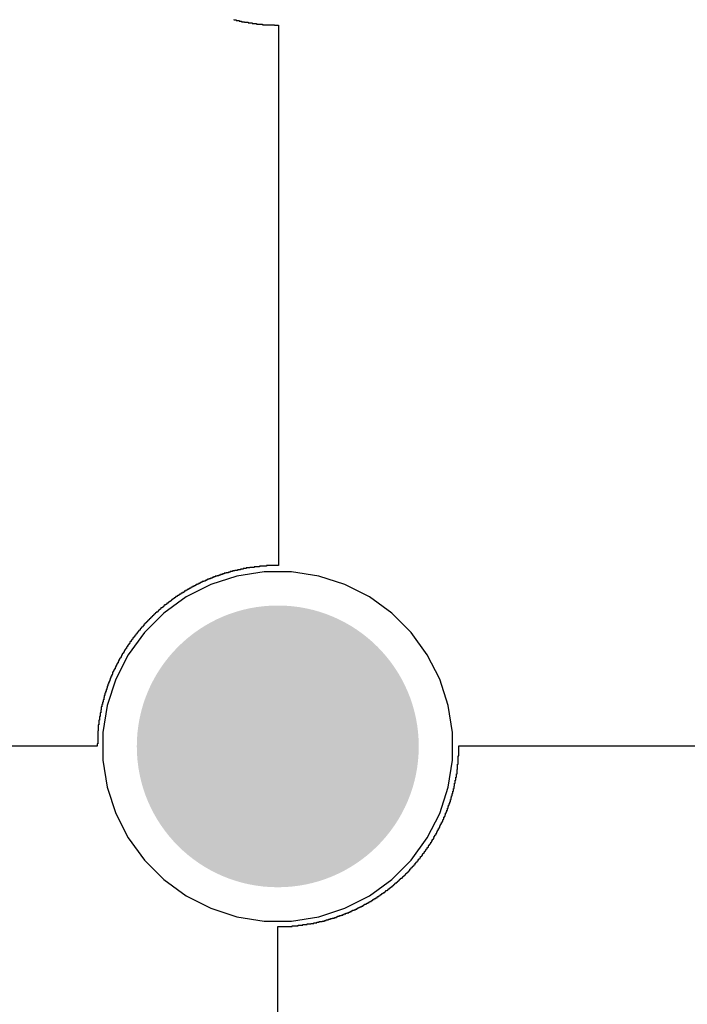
# Model space of a CAD drawing. Header units: inches. Extents: x 0 to 140, y 0 to 140.
# Tile 3 of 42: x 33 to 45, y 17 to 35. Entities that reach past the tile are written whole.
import ezdxf

# ---------------------------------------------------------------- set-up
doc = ezdxf.new("R2010")
doc.units = ezdxf.units.IN
for name, color, linetype in [('BOTTOM', 5, 'Continuous'), ('Bottom Solder', 6, 'Continuous'), ('Pad Holes', 156, 'Continuous'), ('TOP', 1, 'Continuous'), ('Top Solder', 216, 'Continuous')]:
    doc.layers.add(name, color=color, linetype=linetype)

msp = doc.modelspace()

# ---------------------------------------------------------------- hatches: boundary and pattern name
at = {"layer": 'BOTTOM'}
h = msp.add_hatch(color=5, dxfattribs=at)
edge = h.paths.add_edge_path()
edge.add_arc((38, 22), 1.5, 0, 360)
at = {"layer": 'Bottom Solder'}
h = msp.add_hatch(color=6, dxfattribs=at)
edge = h.paths.add_edge_path()
edge.add_arc((38, 22), 2.5, 0, 360)
at = {"layer": 'Pad Holes'}
h = msp.add_hatch(color=7, dxfattribs=at)
edge = h.paths.add_edge_path()
edge.add_arc((38, 22), 1.75, 0, 360)
at = {"layer": 'TOP'}
h = msp.add_hatch(color=1, dxfattribs=at)
edge = h.paths.add_edge_path()
edge.add_arc((38, 22), 1.5, 0, 360)
at = {"layer": 'Top Solder'}
h = msp.add_hatch(color=216, dxfattribs=at)
edge = h.paths.add_edge_path()
edge.add_arc((38, 22), 2.5, 0, 360)

# ---------------------------------------------------------------- linework, layer by layer
at = {"layer": 'BOTTOM'}
for p, q in [((37.274, 25.023), (36.81, 24.873)), ((37.756, 25.1), (37.274, 25.023)), ((38.244, 25.1), (37.756, 25.1)), ((38.726, 25.023), (38.244, 25.1)), ((39.19, 24.873), (38.726, 25.023)), ((36.81, 24.873), (36.375, 24.651)), ((39.625, 24.651), (39.19, 24.873)), ((36.375, 24.651), (35.98, 24.364)), ((40.02, 24.364), (39.625, 24.651)), ((35.98, 24.364), (35.635, 24.019)), ((40.365, 24.019), (40.02, 24.364)), ((35.635, 24.019), (35.349, 23.624)), ((40.651, 23.624), (40.365, 24.019)), ((35.349, 23.624), (35.127, 23.19)), ((40.873, 23.19), (40.651, 23.624)), ((35.127, 23.19), (34.976, 22.726)), ((41.024, 22.726), (40.873, 23.19)), ((34.976, 22.726), (34.9, 22.244)), ((41.1, 22.244), (41.024, 22.726)), ((34.9, 22.244), (34.9, 21.756)), ((41.1, 21.756), (41.1, 22.244)), ((34.9, 21.756), (34.976, 21.274)), ((41.024, 21.274), (41.1, 21.756)), ((34.976, 21.274), (35.127, 20.81)), ((40.873, 20.81), (41.024, 21.274)), ((35.127, 20.81), (35.349, 20.375)), ((40.651, 20.375), (40.873, 20.81)), ((35.349, 20.375), (35.635, 19.98)), ((40.365, 19.98), (40.651, 20.375)), ((35.635, 19.98), (35.98, 19.635)), ((40.02, 19.635), (40.365, 19.98)), ((35.98, 19.635), (36.375, 19.348)), ((39.625, 19.348), (40.02, 19.635)), ((36.375, 19.348), (36.81, 19.127)), ((39.19, 19.127), (39.625, 19.348)), ((36.81, 19.127), (37.274, 18.976)), ((38.726, 18.976), (39.19, 19.127)), ((37.274, 18.976), (37.756, 18.9)), ((37.756, 18.9), (38.244, 18.9)), ((38.244, 18.9), (38.726, 18.976))]:
    msp.add_line(p, q, dxfattribs=at)
at = {"layer": 'Bottom Solder'}
for p, q in [((37.22, 34.902), (37.22, 34.892)), ((37.22, 34.892), (37.262, 34.892)), ((37.262, 34.892), (37.262, 34.881)), ((37.262, 34.881), (37.315, 34.881)), ((37.315, 34.881), (37.315, 34.87)), ((37.315, 34.87), (37.357, 34.87)), ((37.357, 34.87), (37.357, 34.86)), ((37.357, 34.86), (37.41, 34.86)), ((37.41, 34.86), (37.41, 34.849)), ((37.41, 34.849), (37.474, 34.849)), ((37.474, 34.849), (37.474, 34.839)), ((37.474, 34.839), (37.548, 34.839)), ((37.548, 34.839), (37.548, 34.828)), ((37.548, 34.828), (37.622, 34.828)), ((37.622, 34.828), (37.622, 34.817)), ((37.622, 34.817), (37.728, 34.817)), ((37.728, 34.817), (37.728, 34.807)), ((37.728, 34.807), (37.939, 34.807)), ((37.939, 34.807), (37.939, 34.796)), ((37.939, 34.796), (38.013, 34.796)), ((38.013, 34.796), (38.013, 32.024)), ((38.013, 32.024), (38.013, 32.013)), ((38.013, 32.013), (38.013, 25.208)), ((37.505, 25.166), (37.442, 25.166)), ((37.442, 25.166), (37.442, 25.155)), ((37.58, 25.177), (37.505, 25.177)), ((37.505, 25.177), (37.505, 25.166)), ((37.675, 25.187), (37.58, 25.187)), ((37.58, 25.187), (37.58, 25.177)), ((37.802, 25.198), (37.675, 25.198)), ((37.675, 25.198), (37.675, 25.187)), ((38.013, 25.208), (37.802, 25.208)), ((37.802, 25.208), (37.802, 25.198)), ((36.86, 24.997), (36.839, 24.997)), ((36.839, 24.997), (36.839, 24.986)), ((36.892, 25.007), (36.86, 25.007)), ((36.86, 25.007), (36.86, 24.997)), ((36.923, 25.018), (36.892, 25.018)), ((36.892, 25.018), (36.892, 25.007)), ((36.955, 25.028), (36.923, 25.028)), ((36.923, 25.028), (36.923, 25.018)), ((36.987, 25.039), (36.955, 25.039)), ((36.955, 25.039), (36.955, 25.028)), ((37.019, 25.05), (36.987, 25.05)), ((36.987, 25.05), (36.987, 25.039)), ((37.05, 25.06), (37.019, 25.06)), ((37.019, 25.06), (37.019, 25.05)), ((37.082, 25.071), (37.05, 25.071)), ((37.05, 25.071), (37.05, 25.06)), ((37.125, 25.081), (37.082, 25.081)), ((37.082, 25.081), (37.082, 25.071)), ((37.156, 25.092), (37.125, 25.092)), ((37.125, 25.092), (37.125, 25.081)), ((37.199, 25.102), (37.156, 25.102)), ((37.156, 25.102), (37.156, 25.092)), ((37.241, 25.113), (37.199, 25.113)), ((37.199, 25.113), (37.199, 25.102)), ((37.283, 25.124), (37.241, 25.124)), ((37.241, 25.124), (37.241, 25.113)), ((37.336, 25.134), (37.283, 25.134)), ((37.283, 25.134), (37.283, 25.124)), ((37.389, 25.145), (37.336, 25.145)), ((37.336, 25.145), (37.336, 25.134)), ((37.442, 25.155), (37.389, 25.155)), ((37.389, 25.155), (37.389, 25.145)), ((36.468, 24.817), (36.458, 24.817)), ((36.458, 24.817), (36.458, 24.806)), ((36.49, 24.827), (36.468, 24.827)), ((36.468, 24.827), (36.468, 24.817)), ((36.511, 24.838), (36.49, 24.838)), ((36.49, 24.838), (36.49, 24.827)), ((36.532, 24.848), (36.511, 24.848)), ((36.511, 24.848), (36.511, 24.838)), ((36.553, 24.859), (36.532, 24.859)), ((36.532, 24.859), (36.532, 24.848)), ((36.574, 24.87), (36.553, 24.87)), ((36.553, 24.87), (36.553, 24.859)), ((36.595, 24.88), (36.574, 24.88)), ((36.574, 24.88), (36.574, 24.87)), ((36.617, 24.891), (36.595, 24.891)), ((36.595, 24.891), (36.595, 24.88)), ((36.638, 24.901), (36.617, 24.901)), ((36.617, 24.901), (36.617, 24.891)), ((36.659, 24.912), (36.638, 24.912)), ((36.638, 24.912), (36.638, 24.901)), ((36.691, 24.923), (36.659, 24.923)), ((36.659, 24.923), (36.659, 24.912)), ((36.712, 24.933), (36.691, 24.933)), ((36.691, 24.933), (36.691, 24.923)), ((36.733, 24.944), (36.712, 24.944)), ((36.712, 24.944), (36.712, 24.933)), ((36.754, 24.954), (36.733, 24.954)), ((36.733, 24.954), (36.733, 24.944)), ((36.786, 24.965), (36.754, 24.965)), ((36.754, 24.965), (36.754, 24.954)), ((36.807, 24.975), (36.786, 24.975)), ((36.786, 24.975), (36.786, 24.965)), ((36.839, 24.986), (36.807, 24.986)), ((36.807, 24.986), (36.807, 24.975)), ((36.183, 24.637), (36.161, 24.637)), ((36.161, 24.637), (36.161, 24.626)), ((36.193, 24.647), (36.183, 24.647)), ((36.183, 24.647), (36.183, 24.637)), ((36.214, 24.658), (36.193, 24.658)), ((36.193, 24.658), (36.193, 24.647)), ((36.225, 24.669), (36.214, 24.669)), ((36.214, 24.669), (36.214, 24.658)), ((36.246, 24.679), (36.225, 24.679)), ((36.225, 24.679), (36.225, 24.669)), ((36.257, 24.69), (36.246, 24.69)), ((36.246, 24.69), (36.246, 24.679)), ((36.278, 24.7), (36.257, 24.7)), ((36.257, 24.7), (36.257, 24.69)), ((36.288, 24.711), (36.278, 24.711)), ((36.278, 24.711), (36.278, 24.7)), ((36.31, 24.721), (36.288, 24.721)), ((36.288, 24.721), (36.288, 24.711)), ((36.331, 24.732), (36.31, 24.732)), ((36.31, 24.732), (36.31, 24.721)), ((36.341, 24.743), (36.331, 24.743)), ((36.331, 24.743), (36.331, 24.732)), ((36.363, 24.753), (36.341, 24.753)), ((36.341, 24.753), (36.341, 24.743)), ((36.384, 24.764), (36.363, 24.764)), ((36.363, 24.764), (36.363, 24.753)), ((36.394, 24.774), (36.384, 24.774)), ((36.384, 24.774), (36.384, 24.764)), ((36.415, 24.785), (36.394, 24.785)), ((36.394, 24.785), (36.394, 24.774)), ((36.437, 24.796), (36.415, 24.796)), ((36.415, 24.796), (36.415, 24.785)), ((36.458, 24.806), (36.437, 24.806)), ((36.437, 24.806), (36.437, 24.796)), ((35.96, 24.467), (35.95, 24.467)), ((35.95, 24.467), (35.95, 24.457)), ((35.971, 24.478), (35.96, 24.478)), ((35.96, 24.478), (35.96, 24.467)), ((35.982, 24.489), (35.971, 24.489)), ((35.971, 24.489), (35.971, 24.478)), ((35.992, 24.499), (35.982, 24.499)), ((35.982, 24.499), (35.982, 24.489)), ((36.013, 24.51), (35.992, 24.51)), ((35.992, 24.51), (35.992, 24.499)), ((36.024, 24.52), (36.013, 24.52)), ((36.013, 24.52), (36.013, 24.51)), ((36.034, 24.531), (36.024, 24.531)), ((36.024, 24.531), (36.024, 24.52)), ((36.056, 24.542), (36.034, 24.542)), ((36.034, 24.542), (36.034, 24.531)), ((36.066, 24.552), (36.056, 24.552)), ((36.056, 24.552), (36.056, 24.542)), ((36.077, 24.563), (36.066, 24.563)), ((36.066, 24.563), (36.066, 24.552)), ((36.098, 24.573), (36.077, 24.573)), ((36.077, 24.573), (36.077, 24.563)), ((36.109, 24.584), (36.098, 24.584)), ((36.098, 24.584), (36.098, 24.573)), ((36.119, 24.594), (36.109, 24.594)), ((36.109, 24.594), (36.109, 24.584)), ((36.14, 24.605), (36.119, 24.605)), ((36.119, 24.605), (36.119, 24.594)), ((36.151, 24.616), (36.14, 24.616)), ((36.14, 24.616), (36.14, 24.605)), ((36.161, 24.626), (36.151, 24.626)), ((36.151, 24.626), (36.151, 24.616)), ((35.759, 24.288), (35.749, 24.288)), ((35.749, 24.288), (35.749, 24.277)), ((35.77, 24.298), (35.759, 24.298)), ((35.759, 24.298), (35.759, 24.288)), ((35.78, 24.309), (35.77, 24.309)), ((35.77, 24.309), (35.77, 24.298)), ((35.791, 24.319), (35.78, 24.319)), ((35.78, 24.319), (35.78, 24.309)), ((35.802, 24.33), (35.791, 24.33)), ((35.791, 24.33), (35.791, 24.319)), ((35.812, 24.34), (35.802, 24.34)), ((35.802, 24.34), (35.802, 24.33)), ((35.823, 24.351), (35.812, 24.351)), ((35.812, 24.351), (35.812, 24.34)), ((35.833, 24.362), (35.823, 24.362)), ((35.823, 24.362), (35.823, 24.351)), ((35.844, 24.372), (35.833, 24.372)), ((35.833, 24.372), (35.833, 24.362)), ((35.865, 24.383), (35.844, 24.383)), ((35.844, 24.383), (35.844, 24.372)), ((35.876, 24.393), (35.865, 24.393)), ((35.865, 24.393), (35.865, 24.383)), ((35.886, 24.404), (35.876, 24.404)), ((35.876, 24.404), (35.876, 24.393)), ((35.897, 24.415), (35.886, 24.415)), ((35.886, 24.415), (35.886, 24.404)), ((35.907, 24.425), (35.897, 24.425)), ((35.897, 24.425), (35.897, 24.415)), ((35.918, 24.436), (35.907, 24.436)), ((35.907, 24.436), (35.907, 24.425)), ((35.929, 24.446), (35.918, 24.446)), ((35.918, 24.446), (35.918, 24.436)), ((35.95, 24.457), (35.929, 24.457)), ((35.929, 24.457), (35.929, 24.446)), ((35.601, 24.118), (35.59, 24.118)), ((35.59, 24.118), (35.59, 24.108)), ((35.611, 24.129), (35.601, 24.129)), ((35.601, 24.129), (35.601, 24.118)), ((35.622, 24.139), (35.611, 24.139)), ((35.611, 24.139), (35.611, 24.129)), ((35.632, 24.161), (35.622, 24.161)), ((35.622, 24.161), (35.622, 24.139)), ((35.643, 24.171), (35.632, 24.171)), ((35.632, 24.171), (35.632, 24.161)), ((35.653, 24.182), (35.643, 24.182)), ((35.643, 24.182), (35.643, 24.171)), ((35.664, 24.192), (35.653, 24.192)), ((35.653, 24.192), (35.653, 24.182)), ((35.675, 24.203), (35.664, 24.203)), ((35.664, 24.203), (35.664, 24.192)), ((35.685, 24.213), (35.675, 24.213)), ((35.675, 24.213), (35.675, 24.203)), ((35.696, 24.224), (35.685, 24.224)), ((35.685, 24.224), (35.685, 24.213)), ((35.706, 24.235), (35.696, 24.235)), ((35.696, 24.235), (35.696, 24.224)), ((35.717, 24.245), (35.706, 24.245)), ((35.706, 24.245), (35.706, 24.235)), ((35.728, 24.256), (35.717, 24.256)), ((35.717, 24.256), (35.717, 24.245)), ((35.738, 24.266), (35.728, 24.266)), ((35.728, 24.266), (35.728, 24.256)), ((35.749, 24.277), (35.738, 24.277)), ((35.738, 24.277), (35.738, 24.266)), ((35.452, 23.938), (35.442, 23.938)), ((35.442, 23.938), (35.442, 23.928)), ((35.463, 23.949), (35.452, 23.949)), ((35.452, 23.949), (35.452, 23.938)), ((35.474, 23.97), (35.463, 23.97)), ((35.463, 23.97), (35.463, 23.949)), ((35.484, 23.981), (35.474, 23.981)), ((35.474, 23.981), (35.474, 23.97)), ((35.495, 23.991), (35.484, 23.991)), ((35.484, 23.991), (35.484, 23.981)), ((35.505, 24.002), (35.495, 24.002)), ((35.495, 24.002), (35.495, 23.991)), ((35.516, 24.023), (35.505, 24.023)), ((35.505, 24.023), (35.505, 24.002)), ((35.526, 24.034), (35.516, 24.034)), ((35.516, 24.034), (35.516, 24.023)), ((35.537, 24.044), (35.526, 24.044)), ((35.526, 24.044), (35.526, 24.034)), ((35.548, 24.055), (35.537, 24.055)), ((35.537, 24.055), (35.537, 24.044)), ((35.558, 24.065), (35.548, 24.065)), ((35.548, 24.065), (35.548, 24.055)), ((35.569, 24.086), (35.558, 24.086)), ((35.558, 24.086), (35.558, 24.065)), ((35.579, 24.097), (35.569, 24.097)), ((35.569, 24.097), (35.569, 24.086)), ((35.59, 24.108), (35.579, 24.108)), ((35.579, 24.108), (35.579, 24.097)), ((35.336, 23.769), (35.325, 23.769)), ((35.325, 23.769), (35.325, 23.758)), ((35.347, 23.79), (35.336, 23.79)), ((35.336, 23.79), (35.336, 23.769)), ((35.357, 23.801), (35.347, 23.801)), ((35.347, 23.801), (35.347, 23.79)), ((35.368, 23.822), (35.357, 23.822)), ((35.357, 23.822), (35.357, 23.801)), ((35.378, 23.832), (35.368, 23.832)), ((35.368, 23.832), (35.368, 23.822)), ((35.389, 23.854), (35.378, 23.854)), ((35.378, 23.854), (35.378, 23.832)), ((35.4, 23.864), (35.389, 23.864)), ((35.389, 23.864), (35.389, 23.854)), ((35.41, 23.885), (35.4, 23.885)), ((35.4, 23.885), (35.4, 23.864)), ((35.421, 23.896), (35.41, 23.896)), ((35.41, 23.896), (35.41, 23.885)), ((35.431, 23.907), (35.421, 23.907)), ((35.421, 23.907), (35.421, 23.896)), ((35.442, 23.928), (35.431, 23.928)), ((35.431, 23.928), (35.431, 23.907)), ((35.23, 23.6), (35.22, 23.6)), ((35.22, 23.6), (35.22, 23.579)), ((35.241, 23.621), (35.23, 23.621)), ((35.23, 23.621), (35.23, 23.6)), ((35.251, 23.642), (35.241, 23.642)), ((35.241, 23.642), (35.241, 23.621)), ((35.262, 23.653), (35.251, 23.653)), ((35.251, 23.653), (35.251, 23.642)), ((35.273, 23.674), (35.262, 23.674)), ((35.262, 23.674), (35.262, 23.653)), ((35.283, 23.695), (35.273, 23.695)), ((35.273, 23.695), (35.273, 23.674)), ((35.294, 23.705), (35.283, 23.705)), ((35.283, 23.705), (35.283, 23.695)), ((35.304, 23.727), (35.294, 23.727)), ((35.294, 23.727), (35.294, 23.705)), ((35.315, 23.737), (35.304, 23.737)), ((35.304, 23.737), (35.304, 23.727)), ((35.325, 23.758), (35.315, 23.758)), ((35.315, 23.758), (35.315, 23.737)), ((35.135, 23.42), (35.124, 23.42)), ((35.124, 23.42), (35.124, 23.399)), ((35.146, 23.441), (35.135, 23.441)), ((35.135, 23.441), (35.135, 23.42)), ((35.156, 23.462), (35.146, 23.462)), ((35.146, 23.462), (35.146, 23.441)), ((35.167, 23.483), (35.156, 23.483)), ((35.156, 23.483), (35.156, 23.462)), ((35.177, 23.504), (35.167, 23.504)), ((35.167, 23.504), (35.167, 23.483)), ((35.188, 23.526), (35.177, 23.526)), ((35.177, 23.526), (35.177, 23.504)), ((35.198, 23.547), (35.188, 23.547)), ((35.188, 23.547), (35.188, 23.526)), ((35.209, 23.568), (35.198, 23.568)), ((35.198, 23.568), (35.198, 23.547)), ((35.22, 23.579), (35.209, 23.579)), ((35.209, 23.579), (35.209, 23.568)), ((35.05, 23.24), (35.04, 23.24)), ((35.04, 23.24), (35.04, 23.208)), ((35.061, 23.261), (35.05, 23.261)), ((35.05, 23.261), (35.05, 23.24)), ((35.071, 23.282), (35.061, 23.282)), ((35.061, 23.282), (35.061, 23.261)), ((35.082, 23.314), (35.071, 23.314)), ((35.071, 23.314), (35.071, 23.282)), ((35.093, 23.335), (35.082, 23.335)), ((35.082, 23.335), (35.082, 23.314)), ((35.103, 23.356), (35.093, 23.356)), ((35.093, 23.356), (35.093, 23.335)), ((35.114, 23.377), (35.103, 23.377)), ((35.103, 23.377), (35.103, 23.356)), ((35.124, 23.399), (35.114, 23.399)), ((35.114, 23.399), (35.114, 23.377)), ((34.987, 23.071), (34.976, 23.071)), ((34.976, 23.071), (34.976, 23.039)), ((34.997, 23.102), (34.987, 23.102)), ((34.987, 23.102), (34.987, 23.071)), ((35.008, 23.134), (34.997, 23.134)), ((34.997, 23.134), (34.997, 23.102)), ((35.019, 23.155), (35.008, 23.155)), ((35.008, 23.155), (35.008, 23.134)), ((35.029, 23.187), (35.019, 23.187)), ((35.019, 23.187), (35.019, 23.155)), ((35.04, 23.208), (35.029, 23.208)), ((35.029, 23.208), (35.029, 23.187)), ((34.934, 22.901), (34.923, 22.901)), ((34.923, 22.901), (34.923, 22.869)), ((34.944, 22.944), (34.934, 22.944)), ((34.934, 22.944), (34.934, 22.901)), ((34.955, 22.975), (34.944, 22.975)), ((34.944, 22.975), (34.944, 22.944)), ((34.966, 23.007), (34.955, 23.007)), ((34.955, 23.007), (34.955, 22.975)), ((34.976, 23.039), (34.966, 23.039)), ((34.966, 23.039), (34.966, 23.007)), ((34.892, 22.742), (34.881, 22.742)), ((34.881, 22.742), (34.881, 22.7)), ((34.902, 22.785), (34.892, 22.785)), ((34.892, 22.785), (34.892, 22.742)), ((34.913, 22.827), (34.902, 22.827)), ((34.902, 22.827), (34.902, 22.785)), ((34.923, 22.869), (34.913, 22.869)), ((34.913, 22.869), (34.913, 22.827)), ((34.86, 22.594), (34.849, 22.594)), ((34.849, 22.594), (34.849, 22.531)), ((34.87, 22.647), (34.86, 22.647)), ((34.86, 22.647), (34.86, 22.594)), ((34.881, 22.7), (34.87, 22.7)), ((34.87, 22.7), (34.87, 22.647)), ((34.828, 22.383), (34.817, 22.383)), ((34.817, 22.383), (34.817, 22.277)), ((34.839, 22.467), (34.828, 22.467)), ((34.828, 22.467), (34.828, 22.383)), ((34.849, 22.531), (34.839, 22.531)), ((34.839, 22.531), (34.839, 22.467)), ((34.817, 22.277), (34.807, 22.277)), ((34.807, 22.277), (34.807, 22.044)), ((34.807, 22.044), (34.796, 22.044)), ((34.796, 22.044), (34.796, 22.002)), ((34.796, 22.002), (25.208, 22.002)), ((41.209, 21.832), (41.209, 22.012)), ((41.209, 22.012), (43.083, 22.012)), ((43.083, 22.012), (43.093, 22.012)), ((43.093, 22.012), (50.797, 22.012)), ((41.188, 21.589), (41.188, 21.684)), ((41.188, 21.684), (41.199, 21.684)), ((41.199, 21.684), (41.199, 21.832)), ((41.199, 21.832), (41.209, 21.832)), ((41.167, 21.451), (41.167, 21.515)), ((41.167, 21.515), (41.178, 21.515)), ((41.178, 21.515), (41.178, 21.589)), ((41.178, 21.589), (41.188, 21.589)), ((41.135, 21.293), (41.135, 21.346)), ((41.135, 21.346), (41.146, 21.346)), ((41.146, 21.346), (41.146, 21.398)), ((41.146, 21.398), (41.157, 21.398)), ((41.157, 21.398), (41.157, 21.451)), ((41.157, 21.451), (41.167, 21.451)), ((41.093, 21.123), (41.093, 21.166)), ((41.093, 21.166), (41.104, 21.166)), ((41.104, 21.166), (41.104, 21.208)), ((41.104, 21.208), (41.114, 21.208)), ((41.114, 21.208), (41.114, 21.25)), ((41.114, 21.25), (41.125, 21.25)), ((41.125, 21.25), (41.125, 21.293)), ((41.125, 21.293), (41.135, 21.293)), ((41.04, 20.954), (41.04, 20.986)), ((41.04, 20.986), (41.051, 20.986)), ((41.051, 20.986), (41.051, 21.017)), ((41.051, 21.017), (41.061, 21.017)), ((41.061, 21.017), (41.061, 21.06)), ((41.061, 21.06), (41.072, 21.06)), ((41.072, 21.06), (41.072, 21.092)), ((41.072, 21.092), (41.082, 21.092)), ((41.082, 21.092), (41.082, 21.123)), ((41.082, 21.123), (41.093, 21.123)), ((40.977, 20.785), (40.977, 20.816)), ((40.977, 20.816), (40.987, 20.816)), ((40.987, 20.816), (40.987, 20.838)), ((40.987, 20.838), (40.998, 20.838)), ((40.998, 20.838), (40.998, 20.869)), ((40.998, 20.869), (41.008, 20.869)), ((41.008, 20.869), (41.008, 20.901)), ((41.008, 20.901), (41.019, 20.901)), ((41.019, 20.901), (41.019, 20.933)), ((41.019, 20.933), (41.03, 20.933)), ((41.03, 20.933), (41.03, 20.954)), ((41.03, 20.954), (41.04, 20.954)), ((40.892, 20.605), (40.892, 20.626)), ((40.892, 20.626), (40.903, 20.626)), ((40.903, 20.626), (40.903, 20.647)), ((40.903, 20.647), (40.913, 20.647)), ((40.913, 20.647), (40.913, 20.668)), ((40.913, 20.668), (40.924, 20.668)), ((40.924, 20.668), (40.924, 20.689)), ((40.924, 20.689), (40.934, 20.689)), ((40.934, 20.689), (40.934, 20.711)), ((40.934, 20.711), (40.945, 20.711)), ((40.945, 20.711), (40.945, 20.742)), ((40.945, 20.742), (40.955, 20.742)), ((40.955, 20.742), (40.955, 20.763)), ((40.955, 20.763), (40.966, 20.763)), ((40.966, 20.763), (40.966, 20.785)), ((40.966, 20.785), (40.977, 20.785)), ((40.807, 20.435), (40.807, 20.457)), ((40.807, 20.457), (40.818, 20.457)), ((40.818, 20.457), (40.818, 20.478)), ((40.818, 20.478), (40.828, 20.478)), ((40.828, 20.478), (40.828, 20.499)), ((40.828, 20.499), (40.839, 20.499)), ((40.839, 20.499), (40.839, 20.52)), ((40.839, 20.52), (40.85, 20.52)), ((40.85, 20.52), (40.85, 20.541)), ((40.85, 20.541), (40.86, 20.541)), ((40.86, 20.541), (40.86, 20.562)), ((40.86, 20.562), (40.871, 20.562)), ((40.871, 20.562), (40.871, 20.584)), ((40.871, 20.584), (40.881, 20.584)), ((40.881, 20.584), (40.881, 20.605)), ((40.881, 20.605), (40.892, 20.605)), ((40.701, 20.266), (40.701, 20.277)), ((40.701, 20.277), (40.712, 20.277)), ((40.712, 20.277), (40.712, 20.298)), ((40.712, 20.298), (40.723, 20.298)), ((40.723, 20.298), (40.723, 20.308)), ((40.723, 20.308), (40.733, 20.308)), ((40.733, 20.308), (40.733, 20.33)), ((40.733, 20.33), (40.744, 20.33)), ((40.744, 20.33), (40.744, 20.351)), ((40.744, 20.351), (40.754, 20.351)), ((40.754, 20.351), (40.754, 20.361)), ((40.754, 20.361), (40.765, 20.361)), ((40.765, 20.361), (40.765, 20.382)), ((40.765, 20.382), (40.776, 20.382)), ((40.776, 20.382), (40.776, 20.404)), ((40.776, 20.404), (40.786, 20.404)), ((40.786, 20.404), (40.786, 20.425)), ((40.786, 20.425), (40.797, 20.425)), ((40.797, 20.425), (40.797, 20.435)), ((40.797, 20.435), (40.807, 20.435)), ((40.575, 20.086), (40.575, 20.097)), ((40.575, 20.097), (40.585, 20.097)), ((40.585, 20.097), (40.585, 20.107)), ((40.585, 20.107), (40.596, 20.107)), ((40.596, 20.107), (40.596, 20.129)), ((40.596, 20.129), (40.606, 20.129)), ((40.606, 20.129), (40.606, 20.139)), ((40.606, 20.139), (40.617, 20.139)), ((40.617, 20.139), (40.617, 20.15)), ((40.617, 20.15), (40.627, 20.15)), ((40.627, 20.15), (40.627, 20.171)), ((40.627, 20.171), (40.638, 20.171)), ((40.638, 20.171), (40.638, 20.181)), ((40.638, 20.181), (40.649, 20.181)), ((40.649, 20.181), (40.649, 20.203)), ((40.649, 20.203), (40.659, 20.203)), ((40.659, 20.203), (40.659, 20.213)), ((40.659, 20.213), (40.67, 20.213)), ((40.67, 20.213), (40.67, 20.234)), ((40.67, 20.234), (40.68, 20.234)), ((40.68, 20.234), (40.68, 20.245)), ((40.68, 20.245), (40.691, 20.245)), ((40.691, 20.245), (40.691, 20.266)), ((40.691, 20.266), (40.701, 20.266)), ((40.437, 19.906), (40.437, 19.927)), ((40.437, 19.927), (40.448, 19.927)), ((40.448, 19.927), (40.448, 19.938)), ((40.448, 19.938), (40.458, 19.938)), ((40.458, 19.938), (40.458, 19.949)), ((40.458, 19.949), (40.469, 19.949)), ((40.469, 19.949), (40.469, 19.959)), ((40.469, 19.959), (40.479, 19.959)), ((40.479, 19.959), (40.479, 19.97)), ((40.479, 19.97), (40.49, 19.97)), ((40.49, 19.97), (40.49, 19.991)), ((40.49, 19.991), (40.5, 19.991)), ((40.5, 19.991), (40.5, 20.002)), ((40.5, 20.002), (40.511, 20.002)), ((40.511, 20.002), (40.511, 20.012)), ((40.511, 20.012), (40.522, 20.012)), ((40.522, 20.012), (40.522, 20.023)), ((40.522, 20.023), (40.532, 20.023)), ((40.532, 20.023), (40.532, 20.044)), ((40.532, 20.044), (40.543, 20.044)), ((40.543, 20.044), (40.543, 20.054)), ((40.543, 20.054), (40.553, 20.054)), ((40.553, 20.054), (40.553, 20.065)), ((40.553, 20.065), (40.564, 20.065)), ((40.564, 20.065), (40.564, 20.086)), ((40.564, 20.086), (40.575, 20.086)), ((40.278, 19.737), (40.278, 19.748)), ((40.278, 19.748), (40.289, 19.748)), ((40.289, 19.748), (40.289, 19.758)), ((40.289, 19.758), (40.299, 19.758)), ((40.299, 19.758), (40.299, 19.769)), ((40.299, 19.769), (40.31, 19.769)), ((40.31, 19.769), (40.31, 19.779)), ((40.31, 19.779), (40.321, 19.779)), ((40.321, 19.779), (40.321, 19.79)), ((40.321, 19.79), (40.331, 19.79)), ((40.331, 19.79), (40.331, 19.8)), ((40.331, 19.8), (40.342, 19.8)), ((40.342, 19.8), (40.342, 19.822)), ((40.342, 19.822), (40.352, 19.822)), ((40.352, 19.822), (40.352, 19.832)), ((40.352, 19.832), (40.363, 19.832)), ((40.363, 19.832), (40.363, 19.843)), ((40.363, 19.843), (40.373, 19.843)), ((40.373, 19.843), (40.373, 19.853)), ((40.373, 19.853), (40.384, 19.853)), ((40.384, 19.853), (40.384, 19.864)), ((40.384, 19.864), (40.395, 19.864)), ((40.395, 19.864), (40.395, 19.875)), ((40.395, 19.875), (40.405, 19.875)), ((40.405, 19.875), (40.405, 19.885)), ((40.405, 19.885), (40.416, 19.885)), ((40.416, 19.885), (40.416, 19.896)), ((40.416, 19.896), (40.426, 19.896)), ((40.426, 19.896), (40.426, 19.906)), ((40.426, 19.906), (40.437, 19.906)), ((40.088, 19.568), (40.088, 19.578)), ((40.088, 19.578), (40.109, 19.578)), ((40.109, 19.578), (40.109, 19.589)), ((40.109, 19.589), (40.119, 19.589)), ((40.119, 19.589), (40.119, 19.599)), ((40.119, 19.599), (40.13, 19.599)), ((40.13, 19.599), (40.13, 19.61)), ((40.13, 19.61), (40.141, 19.61)), ((40.141, 19.61), (40.141, 19.621)), ((40.141, 19.621), (40.151, 19.621)), ((40.151, 19.621), (40.151, 19.631)), ((40.151, 19.631), (40.162, 19.631)), ((40.162, 19.631), (40.162, 19.642)), ((40.162, 19.642), (40.172, 19.642)), ((40.172, 19.642), (40.172, 19.652)), ((40.172, 19.652), (40.183, 19.652)), ((40.183, 19.652), (40.183, 19.663)), ((40.183, 19.663), (40.204, 19.663)), ((40.204, 19.663), (40.204, 19.673)), ((40.204, 19.673), (40.215, 19.673)), ((40.215, 19.673), (40.215, 19.684)), ((40.215, 19.684), (40.225, 19.684)), ((40.225, 19.684), (40.225, 19.695)), ((40.225, 19.695), (40.236, 19.695)), ((40.236, 19.695), (40.236, 19.705)), ((40.236, 19.705), (40.246, 19.705)), ((40.246, 19.705), (40.246, 19.716)), ((40.246, 19.716), (40.257, 19.716)), ((40.257, 19.716), (40.257, 19.726)), ((40.257, 19.726), (40.268, 19.726)), ((40.268, 19.726), (40.268, 19.737)), ((40.268, 19.737), (40.278, 19.737)), ((39.865, 19.388), (39.865, 19.398)), ((39.865, 19.398), (39.876, 19.398)), ((39.876, 19.398), (39.876, 19.409)), ((39.876, 19.409), (39.897, 19.409)), ((39.897, 19.409), (39.897, 19.419)), ((39.897, 19.419), (39.908, 19.419)), ((39.908, 19.419), (39.908, 19.43)), ((39.908, 19.43), (39.918, 19.43)), ((39.918, 19.43), (39.918, 19.441)), ((39.918, 19.441), (39.94, 19.441)), ((39.94, 19.441), (39.94, 19.451)), ((39.94, 19.451), (39.95, 19.451)), ((39.95, 19.451), (39.95, 19.462)), ((39.95, 19.462), (39.961, 19.462)), ((39.961, 19.462), (39.961, 19.472)), ((39.961, 19.472), (39.982, 19.472)), ((39.982, 19.472), (39.982, 19.483)), ((39.982, 19.483), (39.992, 19.483)), ((39.992, 19.483), (39.992, 19.494)), ((39.992, 19.494), (40.003, 19.494)), ((40.003, 19.494), (40.003, 19.504)), ((40.003, 19.504), (40.014, 19.504)), ((40.014, 19.504), (40.014, 19.515)), ((40.014, 19.515), (40.035, 19.515)), ((40.035, 19.515), (40.035, 19.525)), ((40.035, 19.525), (40.045, 19.525)), ((40.045, 19.525), (40.045, 19.536)), ((40.045, 19.536), (40.056, 19.536)), ((40.056, 19.536), (40.056, 19.546)), ((40.056, 19.546), (40.067, 19.546)), ((40.067, 19.546), (40.067, 19.557)), ((40.067, 19.557), (40.077, 19.557)), ((40.077, 19.557), (40.077, 19.568)), ((40.077, 19.568), (40.088, 19.568)), ((39.601, 19.218), (39.601, 19.229)), ((39.601, 19.229), (39.622, 19.229)), ((39.622, 19.229), (39.622, 19.24)), ((39.622, 19.24), (39.633, 19.24)), ((39.633, 19.24), (39.633, 19.25)), ((39.633, 19.25), (39.654, 19.25)), ((39.654, 19.25), (39.654, 19.261)), ((39.654, 19.261), (39.675, 19.261)), ((39.675, 19.261), (39.675, 19.271)), ((39.675, 19.271), (39.686, 19.271)), ((39.686, 19.271), (39.686, 19.282)), ((39.686, 19.282), (39.707, 19.282)), ((39.707, 19.282), (39.707, 19.292)), ((39.707, 19.292), (39.717, 19.292)), ((39.717, 19.292), (39.717, 19.303)), ((39.717, 19.303), (39.738, 19.303)), ((39.738, 19.303), (39.738, 19.314)), ((39.738, 19.314), (39.76, 19.314)), ((39.76, 19.314), (39.76, 19.324)), ((39.76, 19.324), (39.77, 19.324)), ((39.77, 19.324), (39.77, 19.335)), ((39.77, 19.335), (39.791, 19.335)), ((39.791, 19.335), (39.791, 19.345)), ((39.791, 19.345), (39.802, 19.345)), ((39.802, 19.345), (39.802, 19.356)), ((39.802, 19.356), (39.813, 19.356)), ((39.813, 19.356), (39.813, 19.367)), ((39.813, 19.367), (39.834, 19.367)), ((39.834, 19.367), (39.834, 19.377)), ((39.834, 19.377), (39.844, 19.377)), ((39.844, 19.377), (39.844, 19.388)), ((39.844, 19.388), (39.865, 19.388)), ((39.23, 19.038), (39.23, 19.049)), ((39.23, 19.049), (39.262, 19.049)), ((39.262, 19.049), (39.262, 19.06)), ((39.262, 19.06), (39.283, 19.06)), ((39.283, 19.06), (39.283, 19.07)), ((39.283, 19.07), (39.305, 19.07)), ((39.305, 19.07), (39.305, 19.081)), ((39.305, 19.081), (39.326, 19.081)), ((39.326, 19.081), (39.326, 19.091)), ((39.326, 19.091), (39.357, 19.091)), ((39.357, 19.091), (39.357, 19.102)), ((39.357, 19.102), (39.379, 19.102)), ((39.379, 19.102), (39.379, 19.113)), ((39.379, 19.113), (39.4, 19.113)), ((39.4, 19.113), (39.4, 19.123)), ((39.4, 19.123), (39.421, 19.123)), ((39.421, 19.123), (39.421, 19.134)), ((39.421, 19.134), (39.442, 19.134)), ((39.442, 19.134), (39.442, 19.144)), ((39.442, 19.144), (39.463, 19.144)), ((39.463, 19.144), (39.463, 19.155)), ((39.463, 19.155), (39.484, 19.155)), ((39.484, 19.155), (39.484, 19.165)), ((39.484, 19.165), (39.506, 19.165)), ((39.506, 19.165), (39.506, 19.176)), ((39.506, 19.176), (39.527, 19.176)), ((39.527, 19.176), (39.527, 19.187)), ((39.527, 19.187), (39.537, 19.187)), ((39.537, 19.187), (39.537, 19.197)), ((39.537, 19.197), (39.559, 19.197)), ((39.559, 19.197), (39.559, 19.208)), ((39.559, 19.208), (39.58, 19.208)), ((39.58, 19.208), (39.58, 19.218)), ((39.58, 19.218), (39.601, 19.218)), ((38.691, 18.869), (38.691, 18.88)), ((38.691, 18.88), (38.733, 18.88)), ((38.733, 18.88), (38.733, 18.89)), ((38.733, 18.89), (38.786, 18.89)), ((38.786, 18.89), (38.786, 18.901)), ((38.786, 18.901), (38.828, 18.901)), ((38.828, 18.901), (38.828, 18.911)), ((38.828, 18.911), (38.86, 18.911)), ((38.86, 18.911), (38.86, 18.922)), ((38.86, 18.922), (38.902, 18.922)), ((38.902, 18.922), (38.902, 18.933)), ((38.902, 18.933), (38.934, 18.933)), ((38.934, 18.933), (38.934, 18.943)), ((38.934, 18.943), (38.966, 18.943)), ((38.966, 18.943), (38.966, 18.954)), ((38.966, 18.954), (39.008, 18.954)), ((39.008, 18.954), (39.008, 18.964)), ((39.008, 18.964), (39.04, 18.964)), ((39.04, 18.964), (39.04, 18.975)), ((39.04, 18.975), (39.061, 18.975)), ((39.061, 18.975), (39.061, 18.986)), ((39.061, 18.986), (39.093, 18.986)), ((39.093, 18.986), (39.093, 18.996)), ((39.093, 18.996), (39.125, 18.996)), ((39.125, 18.996), (39.125, 19.007)), ((39.125, 19.007), (39.156, 19.007)), ((39.156, 19.007), (39.156, 19.017)), ((39.156, 19.017), (39.178, 19.017)), ((39.178, 19.017), (39.178, 19.028)), ((39.178, 19.028), (39.209, 19.028)), ((39.209, 19.028), (39.209, 19.038)), ((39.209, 19.038), (39.23, 19.038)), ((38.003, 9.207), (38.003, 18.806)), ((38.003, 18.806), (38.257, 18.806)), ((38.257, 18.806), (38.257, 18.816)), ((38.257, 18.816), (38.363, 18.816)), ((38.363, 18.816), (38.363, 18.827)), ((38.363, 18.827), (38.447, 18.827)), ((38.447, 18.827), (38.447, 18.837)), ((38.447, 18.837), (38.521, 18.837)), ((38.521, 18.837), (38.521, 18.848)), ((38.521, 18.848), (38.585, 18.848)), ((38.585, 18.848), (38.585, 18.859)), ((38.585, 18.859), (38.638, 18.859)), ((38.638, 18.859), (38.638, 18.869)), ((38.638, 18.869), (38.691, 18.869))]:
    msp.add_line(p, q, dxfattribs=at)
at = {"layer": 'TOP'}
for p, q in [((37.274, 25.023), (36.81, 24.873)), ((37.756, 25.1), (37.274, 25.023)), ((38.244, 25.1), (37.756, 25.1)), ((38.726, 25.023), (38.244, 25.1)), ((39.19, 24.873), (38.726, 25.023)), ((36.81, 24.873), (36.375, 24.651)), ((39.625, 24.651), (39.19, 24.873)), ((36.375, 24.651), (35.98, 24.364)), ((40.02, 24.364), (39.625, 24.651)), ((35.98, 24.364), (35.635, 24.019)), ((40.365, 24.019), (40.02, 24.364)), ((35.635, 24.019), (35.349, 23.624)), ((40.651, 23.624), (40.365, 24.019)), ((35.349, 23.624), (35.127, 23.19)), ((40.873, 23.19), (40.651, 23.624)), ((35.127, 23.19), (34.976, 22.726)), ((41.024, 22.726), (40.873, 23.19)), ((34.976, 22.726), (34.9, 22.244)), ((41.1, 22.244), (41.024, 22.726)), ((34.9, 22.244), (34.9, 21.756)), ((41.1, 21.756), (41.1, 22.244)), ((34.9, 21.756), (34.976, 21.274)), ((41.024, 21.274), (41.1, 21.756)), ((34.976, 21.274), (35.127, 20.81)), ((40.873, 20.81), (41.024, 21.274)), ((35.127, 20.81), (35.349, 20.375)), ((40.651, 20.375), (40.873, 20.81)), ((35.349, 20.375), (35.635, 19.98)), ((40.365, 19.98), (40.651, 20.375)), ((35.635, 19.98), (35.98, 19.635)), ((40.02, 19.635), (40.365, 19.98)), ((35.98, 19.635), (36.375, 19.348)), ((39.625, 19.348), (40.02, 19.635)), ((36.375, 19.348), (36.81, 19.127)), ((39.19, 19.127), (39.625, 19.348)), ((36.81, 19.127), (37.274, 18.976)), ((38.726, 18.976), (39.19, 19.127)), ((37.274, 18.976), (37.756, 18.9)), ((37.756, 18.9), (38.244, 18.9)), ((38.244, 18.9), (38.726, 18.976))]:
    msp.add_line(p, q, dxfattribs=at)

doc.saveas('drawing.dxf')
